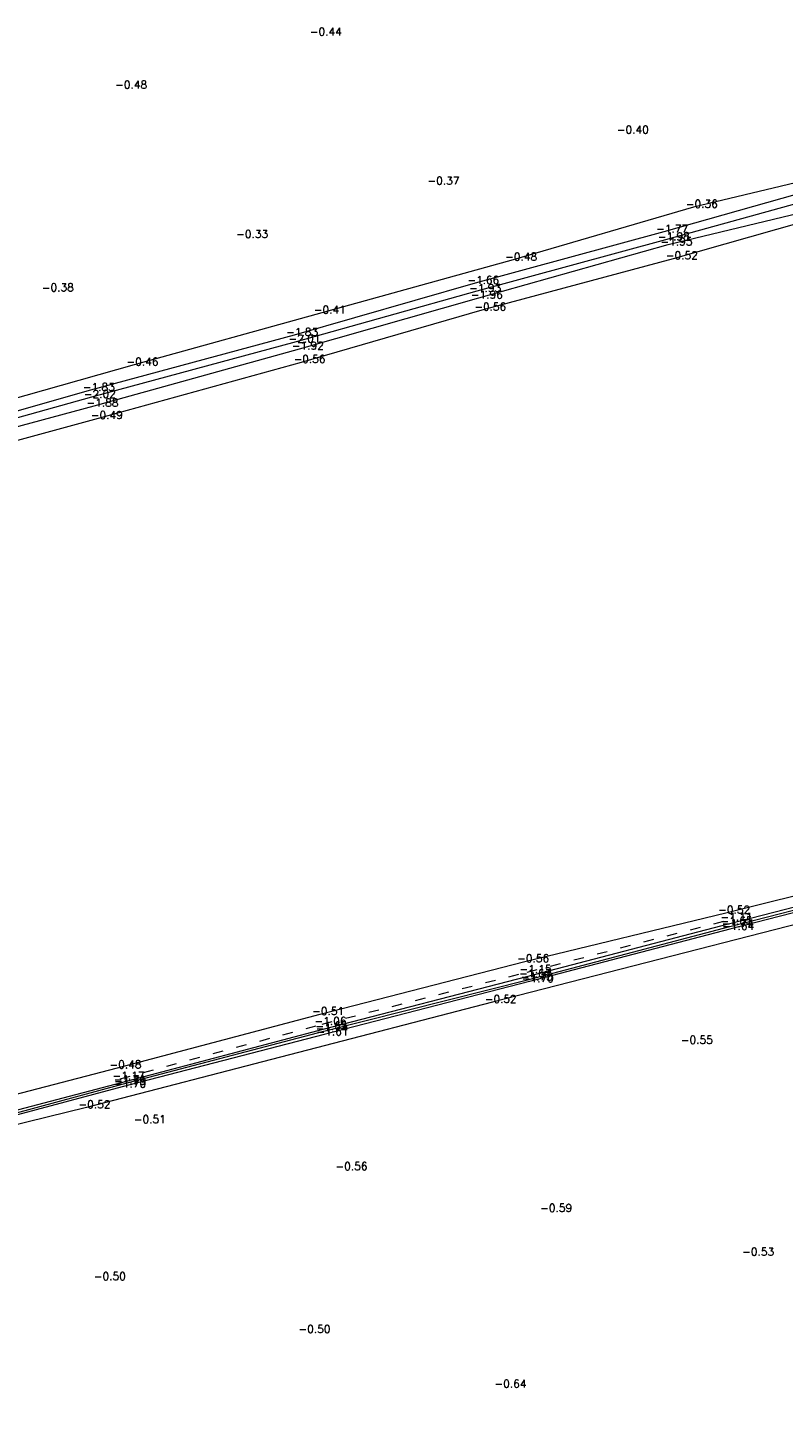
# Model space of a CAD drawing. Header units: metres. Extents: x 102665 to 103901, y 415762 to 419767.
# Tile 80 of 93: x 103587 to 103684, y 419072 to 419249. Entities that reach past the tile are written whole.
import ezdxf

# ---------------------------------------------------------------- set-up
doc = ezdxf.new("R2010")
doc.units = ezdxf.units.M
doc.header["$MEASUREMENT"] = 0
doc.linetypes.add('DGN Style 5', pattern=[3.099898, 1.328528, -1.77137])
for name, color, linetype, lineweight in [('DTM-Bodemsloot', 162, 'Continuous', 0), ('DTM-Hoogtecijfer', 7, 'Continuous', 0), ('DTM_hoogtelijn', 251, 'DGN Style 5', 0), ('DTM_talud', 94, 'Continuous', 0)]:
    doc.layers.add(name, color=color, linetype=linetype, lineweight=lineweight)
doc.styles.get("Standard").update_dxf_attribs({"font": 'txt.shx'})

msp = doc.modelspace()

# ---------------------------------------------------------------- linework, layer by layer
at = {"layer": 'DTM-Bodemsloot'}
for points in [[(103685.94, 419227.36, -1.75), (103668.79, 419222.52, -1.77), (103644.5, 419215.91, -1.66), (103621.21, 419209.22, -1.83), (103595.02, 419202.14, -1.83), (103569.59, 419194.91, -1.76), (103544.99, 419187.75, -1.87), (103540.67, 419186.5, -1.57), (103541.14, 419185.2, -1.65), (103545.89, 419186.6, -1.86), (103570.01, 419193.26, -1.92), (103595.51, 419200.14, -1.88), (103621.93, 419207.46, -1.92), (103644.97, 419214.02, -1.96), (103669.34, 419220.87, -1.95), (103686.28, 419224.98, -1.78)], [(103697.5, 419223.55, -2.44), (103693.2, 419225.08, -2.08), (103688.92, 419226.6, -2.07), (103686.06, 419226.22, -2), (103669.01, 419221.51, -1.98), (103644.71, 419214.88, -1.93), (103621.48, 419208.38, -2.01), (103595.16, 419201.23, -2.02), (103569.63, 419194.11, -1.96), (103545.28, 419187.18, -1.96), (103541.58, 419185.99, -2.01)], [(103576.91, 419106.84, -1.75), (103599.08, 419112.86, -1.79), (103625.03, 419119.65, -1.74), (103651.39, 419126.3, -1.75), (103677.25, 419133.13, -1.74), (103705.99, 419140.52, -1.67)]]:
    msp.add_polyline3d(points, dxfattribs=at)
at = {"layer": 'DTM_hoogtelijn'}
msp.add_polyline3d([(103598.84, 419113.54, -1.17), (103624.82, 419120.57, -1.06), (103651.21, 419127.27, -1.15), (103677.07, 419133.97, -1.11)], dxfattribs=at)
at = {"layer": 'DTM_talud'}
for points in [[(103685.71, 419228.81, -0.55), (103672.59, 419225.71, -0.36), (103649.38, 419218.93, -0.48), (103624.77, 419212.1, -0.41), (103600.66, 419205.4, -0.46), (103577.27, 419198.82, -0.48), (103553.16, 419191.92, -0.45), (103546.25, 419190.15, -0.34), (103539.46, 419188.02, -0.58), (103539.17, 419186.51, -0.73), (103539.31, 419185.05, -0.58), (103539.63, 419183.92, -0.52), (103541.24, 419183.43, -0.39), (103546.33, 419184.94, -0.66), (103570.54, 419191.61, -0.57), (103596.06, 419198.53, -0.49), (103622.16, 419205.76, -0.56), (103645.4, 419212.49, -0.56), (103670.04, 419219.08, -0.52), (103686.5, 419223.78, -0.55)], [(103574.93, 419108.8, -0.46), (103598.48, 419114.97, -0.48), (103624.55, 419121.86, -0.51), (103650.89, 419128.64, -0.56), (103676.75, 419134.9, -0.52), (103705.12, 419141.97, -0.51)], [(103704.59, 419138.24, -0.38), (103646.73, 419123.41, -0.52), (103594.49, 419109.84, -0.52), (103574.23, 419104.87, -0.68), (103572.54, 419095.87, -0.46), (103565.89, 419070.07, -0.46)]]:
    msp.add_polyline3d(points, dxfattribs=at)
msp.add_polyline3d([(103574.71, 419106.07, -1.36), (103574.71, 419106.84, -1.31), (103576.63, 419107.2, -1.66), (103599.02, 419113.05, -1.71), (103624.95, 419119.94, -1.65), (103651.17, 419126.69, -1.63), (103677.08, 419133.47, -1.65), (103706.07, 419140.94, -1.47), (103706.35, 419140.25, -1.58), (103677.26, 419132.8, -1.64), (103651.5, 419126.07, -1.7), (103625.1, 419119.23, -1.61), (103599.09, 419112.5, -1.7), (103576.95, 419106.57, -1.63)], close=True, dxfattribs=at)

# ---------------------------------------------------------------- texts
at = {"layer": 'DTM-Hoogtecijfer', "linetype": 'Continuous', "lineweight": 0}
for s, p in [('-0.44', (103623.26, 419247.79)), ('-0.48', (103598.18, 419240.96)), ('-0.40', (103662.73, 419235.17)), ('-0.37', (103638.36, 419228.6)), ('-0.36', (103671.59, 419225.62)), ('-0.33', (103613.77, 419221.73)), ('-1.77', (103667.79, 419222.42)), ('-1.98', (103668.01, 419221.42)), ('-1.95', (103668.34, 419220.77)), ('-0.48', (103648.38, 419218.83)), ('-0.52', (103669.04, 419218.99)), ('-0.38', (103588.77, 419214.86)), ('-1.66', (103643.5, 419215.82)), ('-1.93', (103643.72, 419214.79)), ('-1.96', (103643.97, 419213.93)), ('-0.41', (103623.77, 419212)), ('-0.56', (103644.4, 419212.4)), ('-1.83', (103620.21, 419209.13)), ('-2.01', (103620.48, 419208.28)), ('-1.92', (103620.93, 419207.36)), ('-0.56', (103621.16, 419205.67)), ('-0.46', (103599.66, 419205.31)), ('-1.83', (103594.02, 419202.04)), ('-2.02', (103594.16, 419201.14)), ('-1.88', (103594.52, 419200.04)), ('-0.49', (103595.06, 419198.44)), ('-0.52', (103675.75, 419134.81)), ('-1.11', (103676.07, 419133.88)), ('-1.65', (103676.08, 419133.37)), ('-1.74', (103676.25, 419133.04)), ('-1.64', (103676.26, 419132.71)), ('-0.56', (103649.89, 419128.55)), ('-1.63', (103650.17, 419126.6)), ('-1.15', (103650.21, 419127.18)), ('-1.75', (103650.39, 419126.2)), ('-1.70', (103650.5, 419125.98)), ('-0.52', (103645.73, 419123.32)), ('-0.51', (103623.55, 419121.77)), ('-1.06', (103623.83, 419120.48)), ('-1.65', (103623.95, 419119.85)), ('-1.74', (103624.03, 419119.55)), ('-1.61', (103624.1, 419119.13)), ('-0.55', (103670.95, 419118.05)), ('-0.48', (103597.48, 419114.88)), ('-1.17', (103597.84, 419113.44)), ('-1.71', (103598.02, 419112.96)), ('-1.79', (103598.08, 419112.77)), ('-1.70', (103598.09, 419112.4)), ('-0.52', (103593.49, 419109.75)), ('-0.51', (103600.62, 419107.84)), ('-0.56', (103626.54, 419101.79)), ('-0.59', (103652.86, 419096.43)), ('-0.53', (103678.86, 419090.8)), ('-0.50', (103595.47, 419087.64)), ('-0.50', (103621.77, 419080.84)), ('-0.64', (103646.98, 419073.8))]:
    msp.add_text(s, height=1, dxfattribs=at).set_placement(p)

doc.saveas('drawing.dxf')
